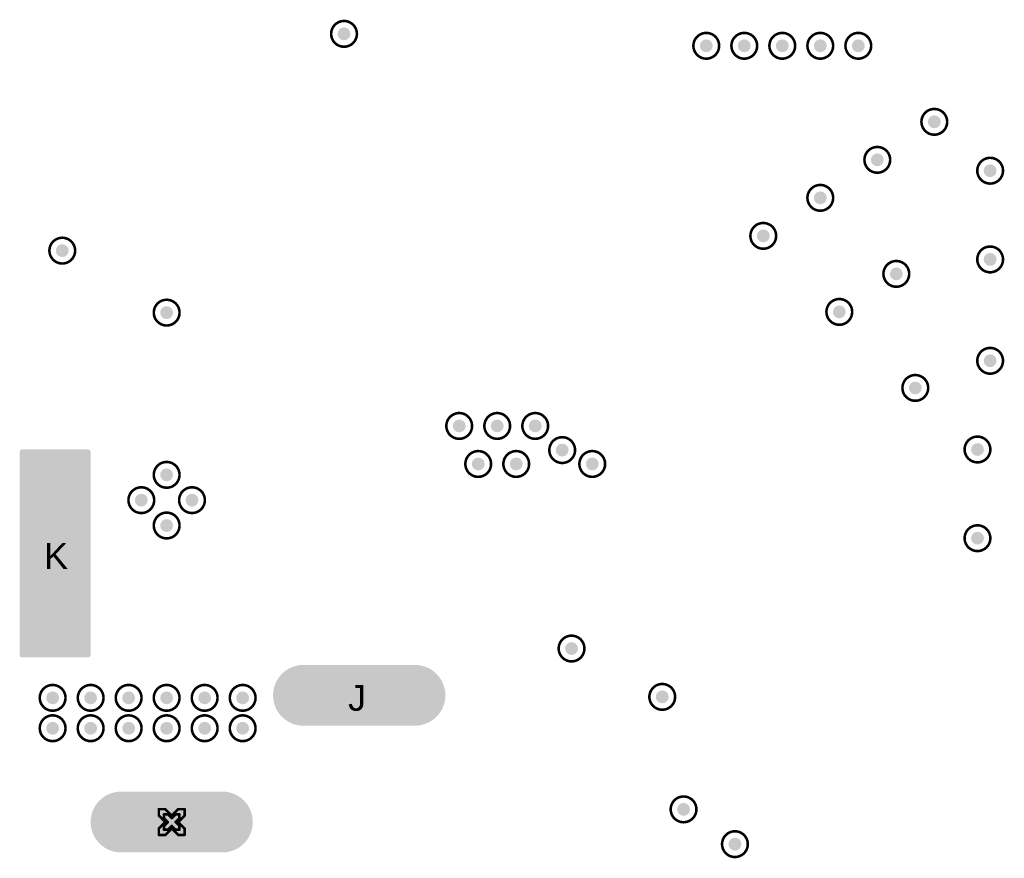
# Model space of a CAD drawing. Header units: inches. Extents: x -11.9 to 0, y -4.1 to 7.1.
# Tile 33 of 54: x -4.642 to -3.877, y 2.025 to 2.676. Entities that reach past the tile are written whole.
import ezdxf

# ---------------------------------------------------------------- set-up
doc = ezdxf.new("R2010")
doc.units = ezdxf.units.IN
doc.header["$MEASUREMENT"] = 0
for name, color, linetype in [('DrillDrawing', 1, 'Continuous'), ('MultiLayer', 9, 'Continuous'), ('PadHoleLayer', 156, 'Continuous'), ('ViaHoleLayer', 16, 'Continuous')]:
    doc.layers.add(name, color=color, linetype=linetype)
doc.styles.add('Arial', font='txt', dxfattribs={"height": 0.2})

# ---------------------------------------------------------------- blocks, each defined once
blk = doc.blocks.new('FP_694106402002_CONN_PWR_10MM7_9MM0_MFG_167')
at = {"layer": 'MultiLayer'}
h = blk.add_hatch(color=9, dxfattribs=at)
edge = h.paths.add_edge_path()
edge.add_arc((-0.16343, 0.12406), 0.00193, 90, 180)
edge.add_line((-0.16535, 0.12406), (-0.16535, -0.0335))
edge.add_arc((-0.16343, -0.0335), 0.00193, 180, 270)
edge.add_line((-0.16343, -0.03543), (-0.11217, -0.03543))
edge.add_arc((-0.11217, -0.0335), 0.00193, 270, 360)
edge.add_line((-0.11024, -0.0335), (-0.11024, 0.12406))
edge.add_arc((-0.11217, 0.12406), 0.00193, 0, 90)
edge.add_line((-0.11217, 0.12598), (-0.16343, 0.12598))
h = blk.add_hatch(color=9, dxfattribs=at)
edge = h.paths.add_edge_path()
edge.add_arc((0.05512, -0.06496), 0.02362, 90, 180)
edge.add_line((0.0315, -0.06496), (0.0315, -0.06496))
edge.add_arc((0.05512, -0.06496), 0.02362, 180, 270)
edge.add_line((0.05512, -0.08858), (0.14173, -0.08858))
edge.add_arc((0.14173, -0.06496), 0.02362, 270, 360)
edge.add_line((0.16535, -0.06496), (0.16535, -0.06496))
edge.add_arc((0.14173, -0.06496), 0.02362, 0, 90)
edge.add_line((0.14173, -0.04134), (0.05512, -0.04134))
h = blk.add_hatch(color=9, dxfattribs=at)
edge = h.paths.add_edge_path()
edge.add_arc((-0.08661, -0.16339), 0.02362, 90, 180)
edge.add_line((-0.11024, -0.16339), (-0.11024, -0.16339))
edge.add_arc((-0.08661, -0.16339), 0.02362, 180, 270)
edge.add_line((-0.08661, -0.18701), (-0.00787, -0.18701))
edge.add_arc((-0.00787, -0.16339), 0.02362, 270, 360)
edge.add_line((0.01575, -0.16339), (0.01575, -0.16339))
edge.add_arc((-0.00787, -0.16339), 0.02362, 0, 90)
edge.add_line((-0.00787, -0.13976), (-0.08661, -0.13976))
at = {"layer": 'PadHoleLayer'}
h = blk.add_hatch(color=156, dxfattribs=at)
edge = h.paths.add_edge_path()
edge.add_arc((-0.1378, -0.00787), 0.01575, 180, 360)
edge.add_line((-0.12205, -0.00787), (-0.12205, 0.09843))
edge.add_arc((-0.1378, 0.09843), 0.01575, 0, 180)
edge.add_line((-0.15354, 0.09843), (-0.15354, -0.00787))
h = blk.add_hatch(color=156, dxfattribs=at)
edge = h.paths.add_edge_path()
edge.add_arc((0.05512, -0.06496), 0.01181, 90, 270)
edge.add_line((0.05512, -0.07677), (0.14173, -0.07677))
edge.add_arc((0.14173, -0.06496), 0.01181, 270, 450)
edge.add_line((0.14173, -0.05315), (0.05512, -0.05315))
h = blk.add_hatch(color=156, dxfattribs=at)
edge = h.paths.add_edge_path()
edge.add_arc((-0.08661, -0.16339), 0.01181, 90, 270)
edge.add_line((-0.08661, -0.1752), (-0.00787, -0.1752))
edge.add_arc((-0.00787, -0.16339), 0.01181, 270, 450)
edge.add_line((-0.00787, -0.15157), (-0.08661, -0.15157))

msp = doc.modelspace()

# ---------------------------------------------------------------- hatches: boundary and pattern name
at = {"layer": 'ViaHoleLayer'}
h = msp.add_hatch(color=16, dxfattribs=at)
edge = h.paths.add_edge_path()
edge.add_arc((-4.38976, 2.66535), 0.005, 0, 360)
h = msp.add_hatch(color=16, dxfattribs=at)
edge = h.paths.add_edge_path()
edge.add_arc((-4.10834, 2.65609), 0.005, 0, 360)
h = msp.add_hatch(color=16, dxfattribs=at)
edge = h.paths.add_edge_path()
edge.add_arc((-4.07881, 2.65609), 0.005, 0, 360)
h = msp.add_hatch(color=16, dxfattribs=at)
edge = h.paths.add_edge_path()
edge.add_arc((-4.04929, 2.65609), 0.005, 0, 360)
h = msp.add_hatch(color=16, dxfattribs=at)
edge = h.paths.add_edge_path()
edge.add_arc((-4.01976, 2.65609), 0.005, 0, 360)
h = msp.add_hatch(color=16, dxfattribs=at)
edge = h.paths.add_edge_path()
edge.add_arc((-3.99023, 2.65609), 0.005, 0, 360)
h = msp.add_hatch(color=16, dxfattribs=at)
edge = h.paths.add_edge_path()
edge.add_arc((-3.93118, 2.59703), 0.005, 0, 360)
h = msp.add_hatch(color=16, dxfattribs=at)
edge = h.paths.add_edge_path()
edge.add_arc((-3.97547, 2.5675), 0.005, 0, 360)
h = msp.add_hatch(color=16, dxfattribs=at)
edge = h.paths.add_edge_path()
edge.add_arc((-3.8878, 2.55906), 0.005, 0, 360)
h = msp.add_hatch(color=16, dxfattribs=at)
edge = h.paths.add_edge_path()
edge.add_arc((-4.01976, 2.53798), 0.005, 0, 360)
h = msp.add_hatch(color=16, dxfattribs=at)
edge = h.paths.add_edge_path()
edge.add_arc((-4.06405, 2.50845), 0.005, 0, 360)
h = msp.add_hatch(color=16, dxfattribs=at)
edge = h.paths.add_edge_path()
edge.add_arc((-4.60865, 2.49698), 0.005, 0, 360)
h = msp.add_hatch(color=16, dxfattribs=at)
edge = h.paths.add_edge_path()
edge.add_arc((-3.8878, 2.49016), 0.005, 0, 360)
h = msp.add_hatch(color=16, dxfattribs=at)
edge = h.paths.add_edge_path()
edge.add_arc((-3.9607, 2.47892), 0.005, 0, 360)
h = msp.add_hatch(color=16, dxfattribs=at)
edge = h.paths.add_edge_path()
edge.add_arc((-4.52756, 2.44882), 0.005, 0, 360)
h = msp.add_hatch(color=16, dxfattribs=at)
edge = h.paths.add_edge_path()
edge.add_arc((-4.00499, 2.44939), 0.005, 0, 360)
h = msp.add_hatch(color=16, dxfattribs=at)
edge = h.paths.add_edge_path()
edge.add_arc((-3.8878, 2.41142), 0.005, 0, 360)
h = msp.add_hatch(color=16, dxfattribs=at)
edge = h.paths.add_edge_path()
edge.add_arc((-3.94594, 2.39034), 0.005, 0, 360)
h = msp.add_hatch(color=16, dxfattribs=at)
edge = h.paths.add_edge_path()
edge.add_arc((-4.30027, 2.36081), 0.005, 0, 360)
h = msp.add_hatch(color=16, dxfattribs=at)
edge = h.paths.add_edge_path()
edge.add_arc((-4.27074, 2.36081), 0.005, 0, 360)
h = msp.add_hatch(color=16, dxfattribs=at)
edge = h.paths.add_edge_path()
edge.add_arc((-4.24122, 2.36081), 0.005, 0, 360)
h = msp.add_hatch(color=16, dxfattribs=at)
edge = h.paths.add_edge_path()
edge.add_arc((-4.22027, 2.34206), 0.005, 0, 360)
h = msp.add_hatch(color=16, dxfattribs=at)
edge = h.paths.add_edge_path()
edge.add_arc((-3.89764, 2.34252), 0.005, 0, 360)
h = msp.add_hatch(color=16, dxfattribs=at)
edge = h.paths.add_edge_path()
edge.add_arc((-4.28551, 2.33128), 0.005, 0, 360)
h = msp.add_hatch(color=16, dxfattribs=at)
edge = h.paths.add_edge_path()
edge.add_arc((-4.25598, 2.33128), 0.005, 0, 360)
h = msp.add_hatch(color=16, dxfattribs=at)
edge = h.paths.add_edge_path()
edge.add_arc((-4.19692, 2.33128), 0.005, 0, 360)
h = msp.add_hatch(color=16, dxfattribs=at)
edge = h.paths.add_edge_path()
edge.add_arc((-4.52756, 2.32283), 0.005, 0, 360)
h = msp.add_hatch(color=16, dxfattribs=at)
edge = h.paths.add_edge_path()
edge.add_arc((-4.54724, 2.30315), 0.005, 0, 360)
h = msp.add_hatch(color=16, dxfattribs=at)
edge = h.paths.add_edge_path()
edge.add_arc((-4.50787, 2.30315), 0.005, 0, 360)
h = msp.add_hatch(color=16, dxfattribs=at)
edge = h.paths.add_edge_path()
edge.add_arc((-4.52756, 2.28346), 0.005, 0, 360)
h = msp.add_hatch(color=16, dxfattribs=at)
edge = h.paths.add_edge_path()
edge.add_arc((-3.89764, 2.27362), 0.005, 0, 360)
h = msp.add_hatch(color=16, dxfattribs=at)
edge = h.paths.add_edge_path()
edge.add_arc((-4.213, 2.18791), 0.005, 0, 360)
h = msp.add_hatch(color=16, dxfattribs=at)
edge = h.paths.add_edge_path()
edge.add_arc((-4.61614, 2.14961), 0.005, 0, 360)
h = msp.add_hatch(color=16, dxfattribs=at)
edge = h.paths.add_edge_path()
edge.add_arc((-4.58661, 2.14961), 0.005, 0, 360)
h = msp.add_hatch(color=16, dxfattribs=at)
edge = h.paths.add_edge_path()
edge.add_arc((-4.55709, 2.14961), 0.005, 0, 360)
h = msp.add_hatch(color=16, dxfattribs=at)
edge = h.paths.add_edge_path()
edge.add_arc((-4.52756, 2.14961), 0.005, 0, 360)
h = msp.add_hatch(color=16, dxfattribs=at)
edge = h.paths.add_edge_path()
edge.add_arc((-4.49803, 2.14961), 0.005, 0, 360)
h = msp.add_hatch(color=16, dxfattribs=at)
edge = h.paths.add_edge_path()
edge.add_arc((-4.4685, 2.14961), 0.005, 0, 360)
h = msp.add_hatch(color=16, dxfattribs=at)
edge = h.paths.add_edge_path()
edge.add_arc((-4.14253, 2.15037), 0.005, 0, 360)
h = msp.add_hatch(color=16, dxfattribs=at)
edge = h.paths.add_edge_path()
edge.add_arc((-4.61614, 2.12598), 0.005, 0, 360)
h = msp.add_hatch(color=16, dxfattribs=at)
edge = h.paths.add_edge_path()
edge.add_arc((-4.58661, 2.12598), 0.005, 0, 360)
h = msp.add_hatch(color=16, dxfattribs=at)
edge = h.paths.add_edge_path()
edge.add_arc((-4.55709, 2.12598), 0.005, 0, 360)
h = msp.add_hatch(color=16, dxfattribs=at)
edge = h.paths.add_edge_path()
edge.add_arc((-4.52756, 2.12598), 0.005, 0, 360)
h = msp.add_hatch(color=16, dxfattribs=at)
edge = h.paths.add_edge_path()
edge.add_arc((-4.49803, 2.12598), 0.005, 0, 360)
h = msp.add_hatch(color=16, dxfattribs=at)
edge = h.paths.add_edge_path()
edge.add_arc((-4.4685, 2.12598), 0.005, 0, 360)
h = msp.add_hatch(color=16, dxfattribs=at)
edge = h.paths.add_edge_path()
edge.add_arc((-4.12598, 2.06299), 0.005, 0, 360)
h = msp.add_hatch(color=16, dxfattribs=at)
edge = h.paths.add_edge_path()
edge.add_arc((-4.08608, 2.03597), 0.005, 0, 360)

# ---------------------------------------------------------------- linework, layer by layer
at = {"layer": 'DrillDrawing'}
for points, const_width in [([(-4.37976, 2.66535, 1), (-4.39976, 2.66535, 1)], 0.002), ([(-4.40026, 2.66535, 1), (-4.39926, 2.66535, 1)], 0.001), ([(-4.38026, 2.66535, 1), (-4.37926, 2.66535, 1)], 0.001), ([(-4.09834, 2.65609, 1), (-4.11834, 2.65609, 1)], 0.002), ([(-4.06881, 2.65609, 1), (-4.08881, 2.65609, 1)], 0.002), ([(-4.03929, 2.65609, 1), (-4.05929, 2.65609, 1)], 0.002), ([(-4.00976, 2.65609, 1), (-4.02976, 2.65609, 1)], 0.002), ([(-3.98023, 2.65609, 1), (-4.00023, 2.65609, 1)], 0.002), ([(-4.11884, 2.65609, 1), (-4.11784, 2.65609, 1)], 0.001), ([(-4.09884, 2.65609, 1), (-4.09784, 2.65609, 1)], 0.001), ([(-4.08931, 2.65609, 1), (-4.08831, 2.65609, 1)], 0.001), ([(-4.06931, 2.65609, 1), (-4.06831, 2.65609, 1)], 0.001), ([(-4.05979, 2.65609, 1), (-4.05879, 2.65609, 1)], 0.001), ([(-4.03979, 2.65609, 1), (-4.03879, 2.65609, 1)], 0.001), ([(-4.03026, 2.65609, 1), (-4.02926, 2.65609, 1)], 0.001), ([(-4.01026, 2.65609, 1), (-4.00926, 2.65609, 1)], 0.001), ([(-4.00073, 2.65609, 1), (-3.99973, 2.65609, 1)], 0.001), ([(-3.98073, 2.65609, 1), (-3.97973, 2.65609, 1)], 0.001), ([(-3.92118, 2.59703, 1), (-3.94118, 2.59703, 1)], 0.002), ([(-3.94168, 2.59703, 1), (-3.94068, 2.59703, 1)], 0.001), ([(-3.92168, 2.59703, 1), (-3.92068, 2.59703, 1)], 0.001), ([(-3.96547, 2.5675, 1), (-3.98547, 2.5675, 1)], 0.002), ([(-3.98597, 2.5675, 1), (-3.98497, 2.5675, 1)], 0.001), ([(-3.96597, 2.5675, 1), (-3.96497, 2.5675, 1)], 0.001), ([(-3.8778, 2.55906, 1), (-3.8978, 2.55906, 1)], 0.002), ([(-3.8983, 2.55906, 1), (-3.8973, 2.55906, 1)], 0.001), ([(-3.8783, 2.55906, 1), (-3.8773, 2.55906, 1)], 0.001), ([(-4.00976, 2.53798, 1), (-4.02976, 2.53798, 1)], 0.002), ([(-4.03026, 2.53798, 1), (-4.02926, 2.53798, 1)], 0.001), ([(-4.01026, 2.53798, 1), (-4.00926, 2.53798, 1)], 0.001), ([(-4.05405, 2.50845, 1), (-4.07405, 2.50845, 1)], 0.002), ([(-4.07455, 2.50845, 1), (-4.07355, 2.50845, 1)], 0.001), ([(-4.05455, 2.50845, 1), (-4.05355, 2.50845, 1)], 0.001), ([(-4.59865, 2.49698, 1), (-4.61865, 2.49698, 1)], 0.002), ([(-4.61915, 2.49698, 1), (-4.61815, 2.49698, 1)], 0.001), ([(-4.59915, 2.49698, 1), (-4.59815, 2.49698, 1)], 0.001), ([(-3.8778, 2.49016, 1), (-3.8978, 2.49016, 1)], 0.002), ([(-3.9507, 2.47892, 1), (-3.9707, 2.47892, 1)], 0.002), ([(-3.8983, 2.49016, 1), (-3.8973, 2.49016, 1)], 0.001), ([(-3.8783, 2.49016, 1), (-3.8773, 2.49016, 1)], 0.001), ([(-3.9712, 2.47892, 1), (-3.9702, 2.47892, 1)], 0.001), ([(-3.9512, 2.47892, 1), (-3.9502, 2.47892, 1)], 0.001), ([(-4.51756, 2.44882, 1), (-4.53756, 2.44882, 1)], 0.002), ([(-3.99499, 2.44939, 1), (-4.01499, 2.44939, 1)], 0.002), ([(-4.53806, 2.44882, 1), (-4.53706, 2.44882, 1)], 0.001), ([(-4.51806, 2.44882, 1), (-4.51706, 2.44882, 1)], 0.001), ([(-4.01549, 2.44939, 1), (-4.01449, 2.44939, 1)], 0.001), ([(-3.99549, 2.44939, 1), (-3.99449, 2.44939, 1)], 0.001), ([(-3.8778, 2.41142, 1), (-3.8978, 2.41142, 1)], 0.002), ([(-3.8983, 2.41142, 1), (-3.8973, 2.41142, 1)], 0.001), ([(-3.8783, 2.41142, 1), (-3.8773, 2.41142, 1)], 0.001), ([(-3.93594, 2.39034, 1), (-3.95594, 2.39034, 1)], 0.002), ([(-3.95644, 2.39034, 1), (-3.95544, 2.39034, 1)], 0.001), ([(-3.93644, 2.39034, 1), (-3.93544, 2.39034, 1)], 0.001), ([(-4.29027, 2.36081, 1), (-4.31027, 2.36081, 1)], 0.002), ([(-4.26074, 2.36081, 1), (-4.28074, 2.36081, 1)], 0.002), ([(-4.23122, 2.36081, 1), (-4.25122, 2.36081, 1)], 0.002), ([(-4.31077, 2.36081, 1), (-4.30977, 2.36081, 1)], 0.001), ([(-4.29077, 2.36081, 1), (-4.28977, 2.36081, 1)], 0.001), ([(-4.28124, 2.36081, 1), (-4.28024, 2.36081, 1)], 0.001), ([(-4.26124, 2.36081, 1), (-4.26024, 2.36081, 1)], 0.001), ([(-4.25172, 2.36081, 1), (-4.25072, 2.36081, 1)], 0.001), ([(-4.23172, 2.36081, 1), (-4.23072, 2.36081, 1)], 0.001), ([(-4.21027, 2.34206, 1), (-4.23027, 2.34206, 1)], 0.002), ([(-3.88764, 2.34252, 1), (-3.90764, 2.34252, 1)], 0.002), ([(-4.27551, 2.33128, 1), (-4.29551, 2.33128, 1)], 0.002), ([(-4.24598, 2.33128, 1), (-4.26598, 2.33128, 1)], 0.002), ([(-4.23077, 2.34206, 1), (-4.22977, 2.34206, 1)], 0.001), ([(-4.21077, 2.34206, 1), (-4.20977, 2.34206, 1)], 0.001), ([(-4.18692, 2.33128, 1), (-4.20692, 2.33128, 1)], 0.002), ([(-3.90814, 2.34252, 1), (-3.90714, 2.34252, 1)], 0.001), ([(-3.88814, 2.34252, 1), (-3.88714, 2.34252, 1)], 0.001), ([(-4.51756, 2.32283, 1), (-4.53756, 2.32283, 1)], 0.002), ([(-4.29601, 2.33128, 1), (-4.29501, 2.33128, 1)], 0.001), ([(-4.27601, 2.33128, 1), (-4.27501, 2.33128, 1)], 0.001), ([(-4.26648, 2.33128, 1), (-4.26548, 2.33128, 1)], 0.001), ([(-4.24648, 2.33128, 1), (-4.24548, 2.33128, 1)], 0.001), ([(-4.20742, 2.33128, 1), (-4.20642, 2.33128, 1)], 0.001), ([(-4.18742, 2.33128, 1), (-4.18642, 2.33128, 1)], 0.001), ([(-4.53806, 2.32283, 1), (-4.53706, 2.32283, 1)], 0.001), ([(-4.51806, 2.32283, 1), (-4.51706, 2.32283, 1)], 0.001), ([(-4.53724, 2.30315, 1), (-4.55724, 2.30315, 1)], 0.002), ([(-4.49787, 2.30315, 1), (-4.51787, 2.30315, 1)], 0.002), ([(-4.55774, 2.30315, 1), (-4.55674, 2.30315, 1)], 0.001), ([(-4.53774, 2.30315, 1), (-4.53674, 2.30315, 1)], 0.001), ([(-4.51837, 2.30315, 1), (-4.51737, 2.30315, 1)], 0.001), ([(-4.49837, 2.30315, 1), (-4.49737, 2.30315, 1)], 0.001), ([(-4.51756, 2.28346, 1), (-4.53756, 2.28346, 1)], 0.002), ([(-4.53806, 2.28346, 1), (-4.53706, 2.28346, 1)], 0.001), ([(-4.51806, 2.28346, 1), (-4.51706, 2.28346, 1)], 0.001), ([(-3.88764, 2.27362, 1), (-3.90764, 2.27362, 1)], 0.002), ([(-3.90814, 2.27362, 1), (-3.90714, 2.27362, 1)], 0.001), ([(-3.88814, 2.27362, 1), (-3.88714, 2.27362, 1)], 0.001), ([(-4.203, 2.18791, 1), (-4.223, 2.18791, 1)], 0.002), ([(-4.2235, 2.18791, 1), (-4.2225, 2.18791, 1)], 0.001), ([(-4.2035, 2.18791, 1), (-4.2025, 2.18791, 1)], 0.001), ([(-4.60614, 2.14961, 1), (-4.62614, 2.14961, 1)], 0.002), ([(-4.57661, 2.14961, 1), (-4.59661, 2.14961, 1)], 0.002), ([(-4.54709, 2.14961, 1), (-4.56709, 2.14961, 1)], 0.002), ([(-4.51756, 2.14961, 1), (-4.53756, 2.14961, 1)], 0.002), ([(-4.48803, 2.14961, 1), (-4.50803, 2.14961, 1)], 0.002), ([(-4.4585, 2.14961, 1), (-4.4785, 2.14961, 1)], 0.002), ([(-4.13253, 2.15037, 1), (-4.15253, 2.15037, 1)], 0.002), ([(-4.62664, 2.14961, 1), (-4.62564, 2.14961, 1)], 0.001), ([(-4.60664, 2.14961, 1), (-4.60564, 2.14961, 1)], 0.001), ([(-4.59711, 2.14961, 1), (-4.59611, 2.14961, 1)], 0.001), ([(-4.57711, 2.14961, 1), (-4.57611, 2.14961, 1)], 0.001), ([(-4.56759, 2.14961, 1), (-4.56659, 2.14961, 1)], 0.001), ([(-4.54759, 2.14961, 1), (-4.54659, 2.14961, 1)], 0.001), ([(-4.53806, 2.14961, 1), (-4.53706, 2.14961, 1)], 0.001), ([(-4.51806, 2.14961, 1), (-4.51706, 2.14961, 1)], 0.001), ([(-4.50853, 2.14961, 1), (-4.50753, 2.14961, 1)], 0.001), ([(-4.48853, 2.14961, 1), (-4.48753, 2.14961, 1)], 0.001), ([(-4.479, 2.14961, 1), (-4.478, 2.14961, 1)], 0.001), ([(-4.459, 2.14961, 1), (-4.458, 2.14961, 1)], 0.001), ([(-4.15303, 2.15037, 1), (-4.15203, 2.15037, 1)], 0.001), ([(-4.13303, 2.15037, 1), (-4.13203, 2.15037, 1)], 0.001), ([(-4.60614, 2.12598, 1), (-4.62614, 2.12598, 1)], 0.002), ([(-4.57661, 2.12598, 1), (-4.59661, 2.12598, 1)], 0.002), ([(-4.54709, 2.12598, 1), (-4.56709, 2.12598, 1)], 0.002), ([(-4.51756, 2.12598, 1), (-4.53756, 2.12598, 1)], 0.002), ([(-4.48803, 2.12598, 1), (-4.50803, 2.12598, 1)], 0.002), ([(-4.4585, 2.12598, 1), (-4.4785, 2.12598, 1)], 0.002), ([(-4.62664, 2.12598, 1), (-4.62564, 2.12598, 1)], 0.001), ([(-4.60664, 2.12598, 1), (-4.60564, 2.12598, 1)], 0.001), ([(-4.59711, 2.12598, 1), (-4.59611, 2.12598, 1)], 0.001), ([(-4.57711, 2.12598, 1), (-4.57611, 2.12598, 1)], 0.001), ([(-4.56759, 2.12598, 1), (-4.56659, 2.12598, 1)], 0.001), ([(-4.54759, 2.12598, 1), (-4.54659, 2.12598, 1)], 0.001), ([(-4.53806, 2.12598, 1), (-4.53706, 2.12598, 1)], 0.001), ([(-4.51806, 2.12598, 1), (-4.51706, 2.12598, 1)], 0.001), ([(-4.50853, 2.12598, 1), (-4.50753, 2.12598, 1)], 0.001), ([(-4.48853, 2.12598, 1), (-4.48753, 2.12598, 1)], 0.001), ([(-4.479, 2.12598, 1), (-4.478, 2.12598, 1)], 0.001), ([(-4.459, 2.12598, 1), (-4.458, 2.12598, 1)], 0.001), ([(-4.11598, 2.06299, 1), (-4.13598, 2.06299, 1)], 0.002), ([(-4.53412, 2.06315, 1), (-4.53312, 2.06315, 1)], 0.001), ([(-4.53412, 2.06315, 1), (-4.53312, 2.06315, 1)], 0.001), ([(-4.53412, 2.05815, 1), (-4.53312, 2.05815, 1)], 0.001), ([(-4.53412, 2.05815, 1), (-4.53312, 2.05815, 1)], 0.001), ([(-4.53012, 2.05915, 1), (-4.52912, 2.05915, 1)], 0.001), ([(-4.53012, 2.05915, 1), (-4.52912, 2.05915, 1)], 0.001), ([(-4.52912, 2.06315, 1), (-4.52812, 2.06315, 1)], 0.001), ([(-4.52912, 2.06315, 1), (-4.52812, 2.06315, 1)], 0.001), ([(-4.52712, 2.05915, 1), (-4.52612, 2.05915, 1)], 0.001), ([(-4.52712, 2.05915, 1), (-4.52612, 2.05915, 1)], 0.001), ([(-4.52412, 2.05815, 1), (-4.52312, 2.05815, 1)], 0.001), ([(-4.52412, 2.05815, 1), (-4.52312, 2.05815, 1)], 0.001), ([(-4.52112, 2.05915, 1), (-4.52012, 2.05915, 1)], 0.001), ([(-4.52112, 2.05915, 1), (-4.52012, 2.05915, 1)], 0.001), ([(-4.51912, 2.06315, 1), (-4.51812, 2.06315, 1)], 0.001), ([(-4.51912, 2.06315, 1), (-4.51812, 2.06315, 1)], 0.001), ([(-4.51812, 2.05915, 1), (-4.51712, 2.05915, 1)], 0.001), ([(-4.51812, 2.05915, 1), (-4.51712, 2.05915, 1)], 0.001), ([(-4.51412, 2.06315, 1), (-4.51312, 2.06315, 1)], 0.001), ([(-4.51412, 2.06315, 1), (-4.51312, 2.06315, 1)], 0.001), ([(-4.51412, 2.05815, 1), (-4.51312, 2.05815, 1)], 0.001), ([(-4.51412, 2.05815, 1), (-4.51312, 2.05815, 1)], 0.001), ([(-4.13648, 2.06299, 1), (-4.13548, 2.06299, 1)], 0.001), ([(-4.11648, 2.06299, 1), (-4.11548, 2.06299, 1)], 0.001), ([(-4.53012, 2.05615, 1), (-4.52912, 2.05615, 1)], 0.001), ([(-4.53012, 2.05615, 1), (-4.52912, 2.05615, 1)], 0.001), ([(-4.53012, 2.05015, 1), (-4.52912, 2.05015, 1)], 0.001), ([(-4.53012, 2.05015, 1), (-4.52912, 2.05015, 1)], 0.001), ([(-4.52912, 2.05315, 1), (-4.52812, 2.05315, 1)], 0.001), ([(-4.52912, 2.05315, 1), (-4.52812, 2.05315, 1)], 0.001), ([(-4.52712, 2.05315, 1), (-4.52612, 2.05315, 1)], 0.001), ([(-4.52712, 2.05315, 1), (-4.52612, 2.05315, 1)], 0.001), ([(-4.52412, 2.05615, 1), (-4.52312, 2.05615, 1)], 0.001), ([(-4.52412, 2.05615, 1), (-4.52312, 2.05615, 1)], 0.001), ([(-4.52412, 2.05015, 1), (-4.52312, 2.05015, 1)], 0.001), ([(-4.52412, 2.05015, 1), (-4.52312, 2.05015, 1)], 0.001), ([(-4.52112, 2.05315, 1), (-4.52012, 2.05315, 1)], 0.001), ([(-4.52112, 2.05315, 1), (-4.52012, 2.05315, 1)], 0.001), ([(-4.51912, 2.05315, 1), (-4.51812, 2.05315, 1)], 0.001), ([(-4.51912, 2.05315, 1), (-4.51812, 2.05315, 1)], 0.001), ([(-4.51812, 2.05615, 1), (-4.51712, 2.05615, 1)], 0.001), ([(-4.51812, 2.05615, 1), (-4.51712, 2.05615, 1)], 0.001), ([(-4.51812, 2.05015, 1), (-4.51712, 2.05015, 1)], 0.001), ([(-4.51812, 2.05015, 1), (-4.51712, 2.05015, 1)], 0.001), ([(-4.53412, 2.04815, 1), (-4.53312, 2.04815, 1)], 0.001), ([(-4.53412, 2.04815, 1), (-4.53312, 2.04815, 1)], 0.001), ([(-4.53412, 2.04315, 1), (-4.53312, 2.04315, 1)], 0.001), ([(-4.53412, 2.04315, 1), (-4.53312, 2.04315, 1)], 0.001), ([(-4.53012, 2.04715, 1), (-4.52912, 2.04715, 1)], 0.001), ([(-4.53012, 2.04715, 1), (-4.52912, 2.04715, 1)], 0.001), ([(-4.52912, 2.04315, 1), (-4.52812, 2.04315, 1)], 0.001), ([(-4.52912, 2.04315, 1), (-4.52812, 2.04315, 1)], 0.001), ([(-4.52712, 2.04715, 1), (-4.52612, 2.04715, 1)], 0.001), ([(-4.52712, 2.04715, 1), (-4.52612, 2.04715, 1)], 0.001), ([(-4.52412, 2.04815, 1), (-4.52312, 2.04815, 1)], 0.001), ([(-4.52412, 2.04815, 1), (-4.52312, 2.04815, 1)], 0.001), ([(-4.52112, 2.04715, 1), (-4.52012, 2.04715, 1)], 0.001), ([(-4.52112, 2.04715, 1), (-4.52012, 2.04715, 1)], 0.001), ([(-4.51912, 2.04315, 1), (-4.51812, 2.04315, 1)], 0.001), ([(-4.51912, 2.04315, 1), (-4.51812, 2.04315, 1)], 0.001), ([(-4.51812, 2.04715, 1), (-4.51712, 2.04715, 1)], 0.001), ([(-4.51812, 2.04715, 1), (-4.51712, 2.04715, 1)], 0.001), ([(-4.51412, 2.04815, 1), (-4.51312, 2.04815, 1)], 0.001), ([(-4.51412, 2.04815, 1), (-4.51312, 2.04815, 1)], 0.001), ([(-4.51412, 2.04315, 1), (-4.51312, 2.04315, 1)], 0.001), ([(-4.51412, 2.04315, 1), (-4.51312, 2.04315, 1)], 0.001), ([(-4.07608, 2.03597, 1), (-4.09607, 2.03597, 1)], 0.002), ([(-4.09657, 2.03597, 1), (-4.09558, 2.03597, 1)], 0.001), ([(-4.07658, 2.03597, 1), (-4.07557, 2.03597, 1)], 0.001)]:
    msp.add_lwpolyline(points, format="xyb", close=True, dxfattribs=dict(at, const_width=const_width))
at = {"layer": 'DrillDrawing', "const_width": 0.002}
for points in [[(-4.53362, 2.05815), (-4.53362, 2.06315)], [(-4.53362, 2.06315), (-4.52862, 2.06315)], [(-4.53362, 2.05815), (-4.52862, 2.05315)], [(-4.52962, 2.05615), (-4.52962, 2.05915)], [(-4.52962, 2.05915), (-4.52662, 2.05915)], [(-4.52862, 2.06315), (-4.52362, 2.05815)], [(-4.52662, 2.05915), (-4.52362, 2.05615)], [(-4.52362, 2.05815), (-4.51862, 2.06315)], [(-4.52362, 2.05615), (-4.52062, 2.05915)], [(-4.52062, 2.05915), (-4.51762, 2.05915)], [(-4.51862, 2.06315), (-4.51362, 2.06315)], [(-4.51862, 2.05315), (-4.51362, 2.05815)], [(-4.51762, 2.05615), (-4.51762, 2.05915)], [(-4.51362, 2.05815), (-4.51362, 2.06315)], [(-4.53362, 2.04815), (-4.52862, 2.05315)], [(-4.52962, 2.05615), (-4.52662, 2.05315)], [(-4.52962, 2.05015), (-4.52662, 2.05315)], [(-4.52962, 2.04715), (-4.52962, 2.05015)], [(-4.52662, 2.04715), (-4.52362, 2.05015)], [(-4.52362, 2.05015), (-4.52062, 2.04715)], [(-4.52062, 2.05315), (-4.51762, 2.05615)], [(-4.52062, 2.05315), (-4.51762, 2.05015)], [(-4.51862, 2.05315), (-4.51362, 2.04815)], [(-4.51762, 2.04715), (-4.51762, 2.05015)], [(-4.53362, 2.04315), (-4.53362, 2.04815)], [(-4.53362, 2.04315), (-4.52862, 2.04315)], [(-4.52962, 2.04715), (-4.52662, 2.04715)], [(-4.52862, 2.04315), (-4.52362, 2.04815)], [(-4.52362, 2.04815), (-4.51862, 2.04315)], [(-4.52062, 2.04715), (-4.51762, 2.04715)], [(-4.51862, 2.04315), (-4.51362, 2.04315)], [(-4.51362, 2.04315), (-4.51362, 2.04815)]]:
    msp.add_lwpolyline(points, dxfattribs=at)

# ---------------------------------------------------------------- block references
msp.add_blockref('FP_694106402002_CONN_PWR_10MM7_9MM0_MFG_167', (-4.47638, 2.21654))

# ---------------------------------------------------------------- texts
at = {"layer": 'DrillDrawing', "style": 'Arial'}
for s, p in [('K', (-4.62284, 2.24981)), ('J', (-4.38662, 2.13958))]:
    msp.add_text(s, height=0.02, dxfattribs=at).set_placement(p)

doc.saveas('drawing.dxf')
